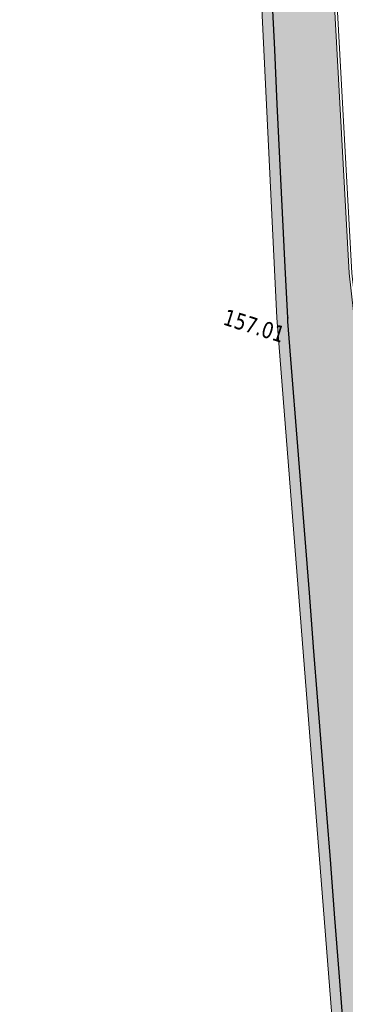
# Model space of a CAD drawing. Header units: millimetres. Extents: x 24647 to 200269, y -67453 to 4484.
# Tile 74 of 231: x 33951 to 34551, y -55076 to -53265. Entities that reach past the tile are written whole.
import ezdxf
from ezdxf.enums import TextEntityAlignment as Align

# ---------------------------------------------------------------- set-up
doc = ezdxf.new("R2010")
doc.units = ezdxf.units.MM
doc.linetypes.add('Continue', pattern=[1, 1, 0])
doc.layers.get('0').update_dxf_attribs({"lineweight": 9})
doc.layers.add('0H_Terre', color=7, linetype='Continuous', lineweight=9, true_color=0xc7c0b3)
doc.layers.add('E_Trait fin', color=22, linetype='Continuous', lineweight=13)
doc.layers.add('P_Trait tres fin', color=151, linetype='Continuous', lineweight=9)
for name, color, linetype in [('Topo_ptco', 7, 'Continue'), ('Topo_ptco_alt', 3, 'Continue'), ('Topo_talh', 52, 'Continue')]:
    doc.layers.add(name, color=color, linetype=linetype)
doc.styles.add('Verdana 1.0', font='verdana.ttf', dxfattribs={"width": 0.8, "height": 0.2})

# ---------------------------------------------------------------- blocks, each defined once
blk = doc.blocks.new('Topo_Ptco')
at = {"color": 0}
blk.add_point((0, 0), dxfattribs=at)
at = {"layer": 'Topo_ptco_alt', "style": 'Verdana 1.0', "width": 0.8}
blk.add_attdef('ALT', text='', height=0.3, dxfattribs=at).set_placement((0.1, -0.1), align=Align.TOP_LEFT)
blk = doc.blocks.new('plantopo')
at = {"layer": 'Topo_talh', "flags": 128}
blk.add_lwpolyline([(1270626.006, 7266543.55), (1270624.462, 7266546.539), (1270620.603, 7266552.462), (1270612.839, 7266558.499), (1270602.159, 7266566.971), (1270596.562, 7266574.46), (1270591.763, 7266586.403), (1270585.651, 7266603.042), (1270581.791, 7266614.639), (1270576.097, 7266621.202)], dxfattribs=at)
at = {"layer": 'Topo_ptco'}
ref = blk.add_blockref('Topo_Ptco', (1270591.763, 7266586.403, 157.01), dxfattribs=at)
ref.add_attrib('ALT', '157.01', dxfattribs={"layer": 'Topo_ptco_alt', "height": 0.3, "style": 'Verdana 1.0', "width": 0.8}).set_placement((1270590.641, 7266586.23), align=Align.TOP_LEFT)

msp = doc.modelspace()

# ---------------------------------------------------------------- hatches: boundary and pattern name
at = {"layer": '0H_Terre', "true_color": 0xc8b6ac, "transparency": 33554687}
h = msp.add_hatch(color=9, dxfattribs=at)
h.dxf.hatch_style = 1
h.paths.add_polyline_path([(36353.5, -65103.7), (36403.7, -64603.1), (36536.9, -63109), (36852.1, -61388.9), (36883, -60928.6), (36620.2, -59499.8), (36400.4, -58408.7), (36184.4, -57884.6), (34962.8, -55826.3), (34696.5, -54956.3), (34557.6, -53731.1), (34475.5, -52233.3), (34460, -51698.2), (34435.2, -50763.6), (34001.7, -49976.2), (33951.3, -49934.1), (33969.5, -50024.1), (34316.8, -50820.6), (34338.6, -52042.6), (34424.6, -53813.2), (34525.7, -55096.2), (34836, -55978.3), (35602.1, -57105.8), (36162.6, -57914), (36353.9, -58594.6), (36411.8, -58925.9), (36518.6, -59420.3), (36807.3, -60967.7), (36801.9, -61073.7), (36474.3, -63095.5), (36342.6, -64593.6)])

# ---------------------------------------------------------------- linework, layer by layer
at = {"layer": 'E_Trait fin'}
msp.add_lwpolyline([(36184.4, -57884.6), (34962.8, -55826.3), (34696.5, -54956.3), (34557.6, -53731.1), (34475.5, -52233.3), (34460, -51698.2), (34435.2, -50763.6), (34001.7, -49976.2), (33951.3, -49934.1), (33969.5, -50024.1), (34316.8, -50820.6), (34338.6, -52042.6), (34424.6, -53813.2), (34525.7, -55096.2), (34836, -55978.3), (35602.1, -57105.8), (36162.6, -57914)], dxfattribs=at)
at = {"layer": 'P_Trait tres fin'}
msp.add_lwpolyline([(36184.3, -57884.3), (34967.4, -55824.3), (34701.4, -54955.3), (34562.6, -53730.7), (34480.5, -52233.1), (34465, -51698.1), (34457.8, -51427.6)], dxfattribs=at)

# ---------------------------------------------------------------- block references
at = {"xscale": 100, "yscale": 100, "zscale": 100, "rotation": 342.6124533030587}
msp.add_blockref('plantopo', (-338368658.7, -655538483.8), dxfattribs=at)

doc.saveas('drawing.dxf')
